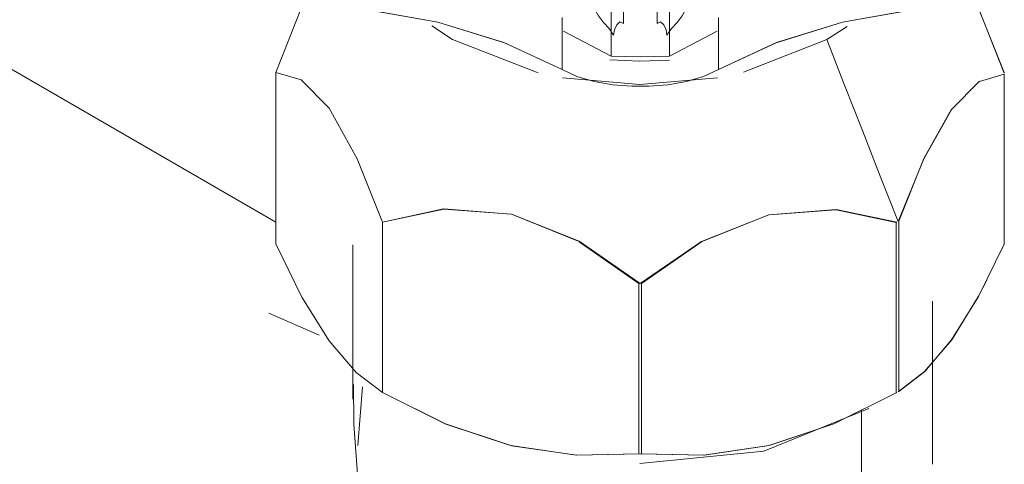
# Model space of a CAD drawing. Header units: metres. Extents: x 6.5 to 21.8, y 0.6 to 11.2.
# Tile 38 of 107: x 18.4918 to 18.5304, y 4.2422 to 4.2596. Entities that reach past the tile are written whole.
import ezdxf

# ---------------------------------------------------------------- set-up
doc = ezdxf.new("R2010")
doc.units = ezdxf.units.M
doc.layers.add('P-SANR-FIXT', color=7, linetype='Continuous', lineweight=5)

# ---------------------------------------------------------------- blocks, each defined once
blk = doc.blocks.new('TORNEIRA DE JARDIM COM BICO PARA MANGUEIRA - 1130_BC_Cromado-2213981-ISO_02')
at = {"layer": 'P-SANR-FIXT'}
for p, q in [((18.501791, 4.251689), (18.481314, 4.263511)), ((18.501791, 4.257547), (18.502781, 4.260032)), ((18.502781, 4.260032), (18.501791, 4.257547)), ((18.529363, 4.260025), (18.530356, 4.257547)), ((18.5242, 4.259357), (18.523399, 4.258837)), ((18.514942, 4.258185), (18.513072, 4.259173)), ((18.513073, 4.259175), (18.514942, 4.258185)), ((18.517225, 4.258185), (18.519095, 4.259175)), ((18.519095, 4.259173), (18.517225, 4.258185)), ((18.523399, 4.258837), (18.520137, 4.257563)), ((18.502789, 4.257255), (18.501791, 4.257547)), ((18.530356, 4.257488), (18.52938, 4.257199)), ((18.50389, 4.256146), (18.502789, 4.257255)), ((18.529375, 4.257195), (18.528296, 4.256117)), ((18.504987, 4.254168), (18.50389, 4.256146)), ((18.528292, 4.256112), (18.527207, 4.254178)), ((18.505977, 4.251682), (18.504987, 4.254168)), ((18.527204, 4.254172), (18.52622, 4.251724)), ((18.508375, 4.252203), (18.505977, 4.251682)), ((18.511015, 4.252), (18.508384, 4.252203)), ((18.513651, 4.250936), (18.511036, 4.251995)), ((18.52113, 4.251972), (18.518517, 4.250926)), ((18.523752, 4.252173), (18.521136, 4.251974)), ((18.526119, 4.251665), (18.523764, 4.252172)), ((18.504821, 4.2508), (18.504821, 4.244741)), ((18.516033, 4.249277), (18.513688, 4.250916)), ((18.518489, 4.250911), (18.516134, 4.249278)), ((18.527537, 4.242198), (18.527537, 4.248584)), ((18.501524, 4.248116), (18.503489, 4.247258)), ((18.50501, 4.242931), (18.505189, 4.245235))]:
    blk.add_line(p, q, dxfattribs=at)
for points in [[(18.515428, 4.259472, 0), (18.51544, 4.261029, 0), (18.515466, 4.262683, 0), (18.515507, 4.264413, 0), (18.51556, 4.266175, 0)], [(18.516608, 4.266175, 0), (18.516661, 4.264407, 0), (18.516701, 4.262676, 0), (18.516728, 4.261029, 0), (18.51674, 4.259472, 0)], [(18.502444, 4.260196, 0), (18.505353, 4.260012, 0), (18.508151, 4.259515, 0), (18.510737, 4.258724, 0), (18.513019, 4.257667, 0)], [(18.513019, 4.257667, 0), (18.510759, 4.258716, 0), (18.508151, 4.259515, 0), (18.505328, 4.260015, 0), (18.502444, 4.260196, 0)], [(18.514294, 4.260045, 0), (18.514446, 4.259774, 0), (18.51464, 4.259513, 0), (18.514861, 4.259269, 0), (18.515036, 4.25901, 0)], [(18.514942, 4.260375, 0), (18.514942, 4.259827, 0), (18.514942, 4.25928, 0), (18.514942, 4.258732, 0), (18.514942, 4.258185, 0)], [(18.517131, 4.25901, 0), (18.517307, 4.259269, 0), (18.517528, 4.259514, 0), (18.517721, 4.259773, 0), (18.517873, 4.260045, 0)], [(18.517225, 4.258185, 0), (18.517225, 4.258732, 0), (18.517225, 4.25928, 0), (18.517225, 4.259827, 0), (18.517225, 4.260375, 0)], [(18.519148, 4.257667, 0), (18.521431, 4.258724, 0), (18.524017, 4.259515, 0), (18.526814, 4.260012, 0), (18.529723, 4.260196, 0)], [(18.529723, 4.260196, 0), (18.52684, 4.260015, 0), (18.524017, 4.259515, 0), (18.521409, 4.258716, 0), (18.519148, 4.257667, 0)], [(18.513019, 4.257667, 0), (18.513019, 4.258177, 0), (18.513019, 4.258687, 0), (18.513019, 4.259197, 0), (18.513019, 4.259707, 0)], [(18.519148, 4.259707, 0), (18.519148, 4.259197, 0), (18.519148, 4.258687, 0), (18.519148, 4.258177, 0), (18.519148, 4.257667, 0)], [(18.530356, 4.257517, 0), (18.529369, 4.260004, 0), (18.529368, 4.260006, 0)], [(18.512077, 4.257542, 0), (18.508727, 4.258837, 0), (18.507906, 4.259371, 0)], [(18.515036, 4.25901, 0), (18.51507, 4.259221, 0), (18.51516, 4.259418, 0), (18.515287, 4.259528, 0), (18.515428, 4.259472, 0)], [(18.51674, 4.259472, 0), (18.51688, 4.259528, 0), (18.517007, 4.259418, 0), (18.517097, 4.259221, 0), (18.517131, 4.25901, 0)], [(18.523399, 4.258837, 0), (18.524096, 4.257054, 0), (18.524795, 4.255272, 0), (18.525494, 4.25349, 0), (18.526195, 4.251709, 0)], [(18.526195, 4.251709, 0), (18.525494, 4.25349, 0), (18.524795, 4.255272, 0), (18.524096, 4.257054, 0), (18.523399, 4.258837, 0)], [(18.514942, 4.258185, 0), (18.515513, 4.258172, 0), (18.516084, 4.258167, 0), (18.516655, 4.258172, 0), (18.517225, 4.258185, 0)], [(18.514896, 4.258043, 0), (18.516063, 4.257987, 0), (18.517225, 4.258035, 0)], [(18.501791, 4.257547, 0), (18.501791, 4.255868, 0), (18.501791, 4.254188, 0), (18.501791, 4.252509, 0), (18.501791, 4.25083, 0)], [(18.501791, 4.25083, 0), (18.501791, 4.252509, 0), (18.501791, 4.254188, 0), (18.501791, 4.255868, 0), (18.501791, 4.257547, 0)], [(18.501791, 4.257547, 0), (18.502789, 4.257255, 0), (18.50389, 4.256146, 0), (18.504987, 4.254168, 0), (18.505977, 4.251682, 0)], [(18.515749, 4.257014, 0), (18.515005, 4.257061, 0), (18.514276, 4.25719, 0), (18.513603, 4.257396, 0), (18.513019, 4.257667, 0)], [(18.519109, 4.257346, 0), (18.516063, 4.257082, 0), (18.51304, 4.257342, 0)], [(18.519148, 4.257667, 0), (18.518565, 4.257396, 0), (18.517892, 4.25719, 0), (18.517163, 4.257061, 0), (18.516418, 4.257014, 0)], [(18.530356, 4.250818, 0), (18.530356, 4.252485, 0), (18.530356, 4.254153, 0), (18.530356, 4.255821, 0), (18.530356, 4.257488, 0)], [(18.516418, 4.257014, 0), (18.516251, 4.257013, 0), (18.516084, 4.257013, 0), (18.515916, 4.257013, 0), (18.515749, 4.257014, 0)], [(18.526195, 4.251709, 0), (18.527199, 4.254171, 0), (18.528295, 4.256115, 0), (18.52938, 4.257211, 0)], [(18.505977, 4.251682, 0), (18.508384, 4.252199, 0), (18.511036, 4.251995, 0), (18.513686, 4.250933, 0), (18.516084, 4.249277, 0)], [(18.516084, 4.249277, 0), (18.51849, 4.250923, 0), (18.52113, 4.251972, 0), (18.523763, 4.252177, 0), (18.526144, 4.25168, 0)], [(18.505977, 4.245012, 0), (18.505977, 4.24668, 0), (18.505977, 4.248347, 0), (18.505977, 4.250015, 0), (18.505977, 4.251682, 0)], [(18.505977, 4.251682, 0), (18.505977, 4.250015, 0), (18.505977, 4.248347, 0), (18.505977, 4.24668, 0), (18.505977, 4.245012, 0)], [(18.526119, 4.244995, 0), (18.526119, 4.246662, 0), (18.526119, 4.24833, 0), (18.526119, 4.249998, 0), (18.526119, 4.251665, 0)], [(18.52622, 4.251709, 0), (18.52622, 4.250056, 0), (18.52622, 4.248388, 0), (18.52622, 4.246721, 0), (18.52622, 4.245053, 0)], [(18.501791, 4.25083, 0), (18.502819, 4.248748, 0), (18.503888, 4.247027, 0), (18.504951, 4.245788, 0), (18.505977, 4.245012, 0)], [(18.505977, 4.245012, 0), (18.50495, 4.245788, 0), (18.503888, 4.247027, 0), (18.502819, 4.248748, 0), (18.501791, 4.25083, 0)], [(18.52622, 4.245053, 0), (18.527236, 4.245834, 0), (18.52829, 4.247072, 0), (18.529341, 4.248769, 0), (18.530356, 4.250818, 0)], [(18.516033, 4.242607, 0), (18.516033, 4.244275, 0), (18.516033, 4.245942, 0), (18.516033, 4.24761, 0), (18.516033, 4.249277, 0)], [(18.516134, 4.249278, 0), (18.516134, 4.24761, 0), (18.516134, 4.245942, 0), (18.516134, 4.244275, 0), (18.516134, 4.242607, 0)], [(18.529673, 4.249412, 0), (18.529346, 4.248783, 0), (18.528293, 4.247076, 0), (18.527228, 4.245827, 0), (18.526195, 4.245039, 0)], [(18.504836, 4.245321, 0), (18.504851, 4.24377, 0), (18.505074, 4.240742, 0), (18.505671, 4.235734, 0), (18.505857, 4.234603, 0)], [(18.516084, 4.242607, 0), (18.5136, 4.242549, 0), (18.511033, 4.242924, 0), (18.508457, 4.243773, 0), (18.505977, 4.245012, 0)], [(18.505977, 4.245012, 0), (18.508447, 4.243776, 0), (18.511011, 4.242929, 0), (18.513567, 4.242553, 0), (18.516033, 4.242607, 0)], [(18.526144, 4.245009, 0), (18.523679, 4.243778, 0), (18.521125, 4.242934, 0), (18.51856, 4.242555, 0), (18.516084, 4.242607, 0)], [(18.516134, 4.242607, 0), (18.518587, 4.242558, 0), (18.521132, 4.242936, 0), (18.523669, 4.243775, 0), (18.526119, 4.244995, 0)], [(18.525048, 4.244376, 0), (18.520931, 4.242713, 0), (18.516063, 4.242228, 0)], [(18.52476, 4.244318, 0), (18.52476, 4.243755, 0), (18.52476, 4.242967, 0), (18.52476, 4.242179, 0), (18.52476, 4.241391, 0)], [(18.52476, 4.241391, 0), (18.52476, 4.242179, 0), (18.52476, 4.242967, 0), (18.52476, 4.243755, 0), (18.52476, 4.244318, 0)]]:
    blk.add_polyline3d(points, dxfattribs=at)

msp = doc.modelspace()

# ---------------------------------------------------------------- block references
at = {"layer": 'P-SANR-FIXT'}
msp.add_blockref('TORNEIRA DE JARDIM COM BICO PARA MANGUEIRA - 1130_BC_Cromado-2213981-ISO_02', (0, 0), dxfattribs=at)

doc.saveas('drawing.dxf')
